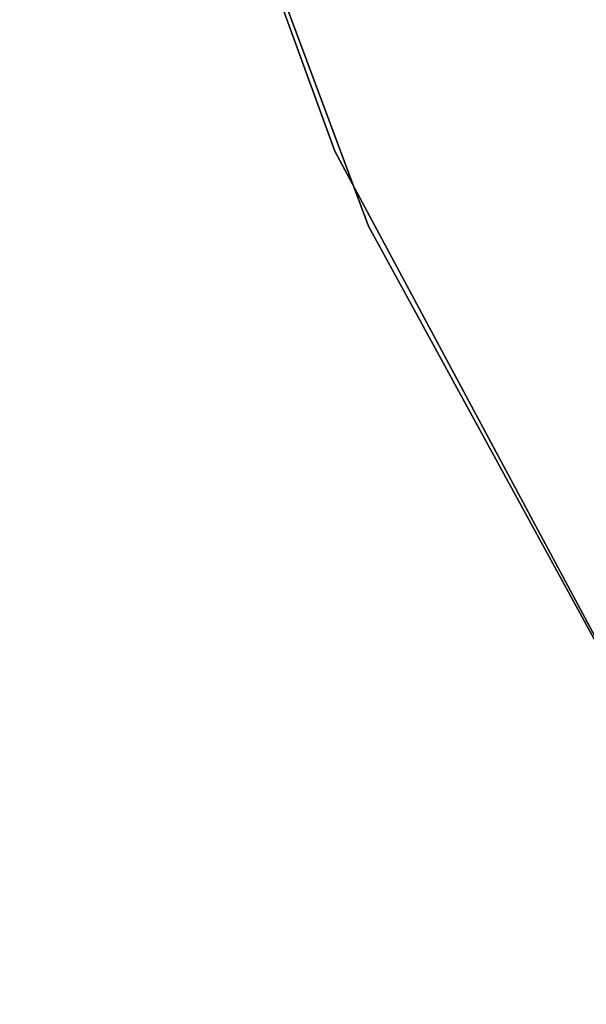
# Model space of a CAD drawing. Header units: millimetres. Extents: x 0.3 to 65.3, y -48.3 to 46.8.
# Tile 31 of 256: x 9.3 to 10.6, y -29.7 to -27.3. Entities that reach past the tile are written whole.
import ezdxf

# ---------------------------------------------------------------- set-up
doc = ezdxf.new("R2010")
doc.units = ezdxf.units.MM
doc.header["$LTSCALE"] = 25.4
doc.layers.get('0').update_dxf_attribs({"true_color": 0xff5454})

# ---------------------------------------------------------------- blocks, each defined once
blk = doc.blocks.new('NICO-9517.STL')
at = {"color": 7, "true_color": 0xffffff}
mesh = blk.add_polyface(dxfattribs=at)
corners = [(8.784175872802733, -24.29418563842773, 20.71141624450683), (10.00488471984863, -27.64576339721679, 18.01141929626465), (10.00488471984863, -27.64576339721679, 20.71141624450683), (8.784175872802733, -24.29418563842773, 18.01141929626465)]
mesh.append_faces([[corners[k] for k in face] for face in [(0, 1, 2), (1, 0, 3)]], dxfattribs={"vtx0": -1, "color": 7})
mesh = blk.add_polyface(dxfattribs=at)
corners = [(8.837789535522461, -24.47941780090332, 135.2114105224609), (10.08431434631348, -27.82147979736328, 132.5114135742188), (10.08431434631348, -27.82147979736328, 135.2114105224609), (8.837789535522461, -24.47941780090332, 132.5114135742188)]
mesh.append_faces([[corners[k] for k in face] for face in [(0, 1, 2), (1, 0, 3)]], dxfattribs={"vtx0": -1, "color": 7})
mesh = blk.add_polyface(dxfattribs=at)
corners = [(10.00488471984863, -27.64576339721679, 20.71141624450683), (11.69014739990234, -30.78950119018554, 18.01141929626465), (11.69014739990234, -30.78950119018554, 20.71141624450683), (10.00488471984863, -27.64576339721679, 18.01141929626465)]
mesh.append_faces([[corners[k] for k in face] for face in [(0, 1, 2), (1, 0, 3)]], dxfattribs={"vtx0": -1, "color": 7})
mesh = blk.add_polyface(dxfattribs=at)
corners = [(10.08431434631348, -27.82147979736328, 135.2114105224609), (11.79377555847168, -30.95212364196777, 132.5114135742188), (11.79377555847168, -30.95212364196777, 135.2114105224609), (10.08431434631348, -27.82147979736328, 132.5114135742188)]
mesh.append_faces([[corners[k] for k in face] for face in [(0, 1, 2), (1, 0, 3)]], dxfattribs={"vtx0": -1, "color": 7})

msp = doc.modelspace()

# ---------------------------------------------------------------- block references
at = {"color": 0}
msp.add_blockref('NICO-9517.STL', (0, 0), dxfattribs=at)

doc.saveas('drawing.dxf')
